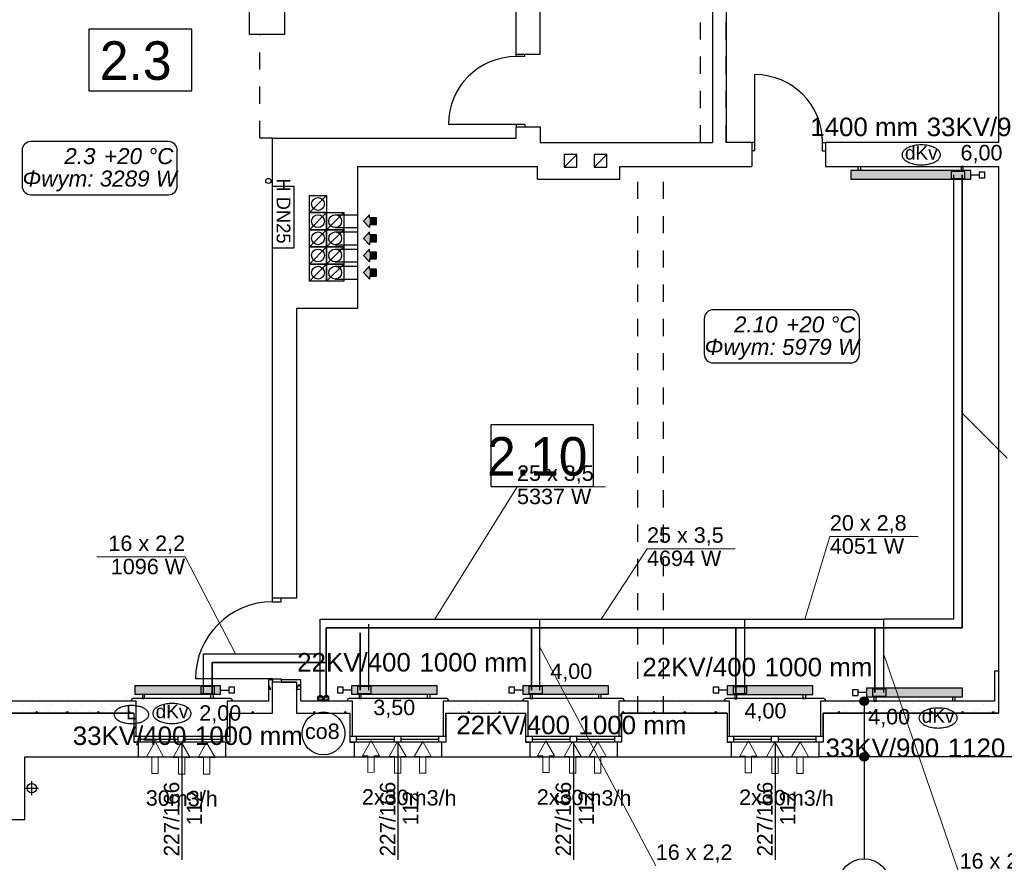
# Model space of a CAD drawing. Header units: millimetres. Extents: x 45180 to 119519, y 31297 to 302414.
# Tile 52 of 97: x 86830 to 98314, y 189990 to 199821. Entities that reach past the tile are written whole.
import ezdxf
from ezdxf.lldxf.tags import DXFTag

# ---------------------------------------------------------------- set-up
doc = ezdxf.new("R2010")
doc.units = ezdxf.units.MM
doc.header["$MEASUREMENT"] = 0
doc.linetypes.add('PHANTOM', pattern=[2.5, 1.25, -0.25, 0.25, -0.25, 0.25, -0.25])
doc.linetypes.add('Przerywana', pattern=[400, 200, -200])
doc.layers.get('0').update_dxf_attribs({"color": 252})
for name, color, linetype in [('#opisy', 7, 'Continuous'), ('#podkład', 252, 'Continuous'), ('IS_Armatura_podłączeniowa_grz._dolnozas.', 7, 'SOLID'), ('IS_Armatura_Therm', 7, 'SOLID'), ('IS_Grafika', 7, 'SOLID'), ('IS_Grzejniki_Plan_rzut', 7, 'SOLID'), ('IS_Opisy_działek_Therm', 7, 'SOLID'), ('IS_Text_Armatury_Therm', 7, 'Continuous'), ('IS_Text_Konstrukcji', 7, 'Continuous'), ('IS_Text_Odbiornikow_Therm', 7, 'Continuous')]:
    doc.layers.add(name, color=color, linetype=linetype)
doc.layers.add('IS_Powrót', color=5, linetype='DASHDOT', lineweight=35)
doc.layers.add('IS_Zasilanie', color=1, linetype='SOLID', lineweight=30)
doc.styles.add('ARIAL', font='arial.ttf', dxfattribs={"width": 0.75})
doc.styles.add('GENERATED_STYLE_4', font='txt')
doc.styles.add('GENERATED_STYLE_5', font='txt')
doc.styles.get("Standard").update_dxf_attribs({"font": 'arial.ttf', "bigfont": 'BIGFONT.SHX'})
tags = doc.linetypes.add('DASHDOT', pattern=[20, 10, -5, 0, -5]).pattern_tags.tags
tags[10:11] = [DXFTag(74, 4), DXFTag(75, 0), DXFTag(340, '0'), DXFTag(46, 0.0), DXFTag(50, 0.0), DXFTag(44, 0.0), DXFTag(45, 0.0)]
tags[8:9] = [DXFTag(74, 4), DXFTag(75, 0), DXFTag(340, '0'), DXFTag(46, 0.0), DXFTag(50, 0.0), DXFTag(44, 0.0), DXFTag(45, 0.0)]
tags[6:7] = [DXFTag(74, 4), DXFTag(75, 0), DXFTag(340, '0'), DXFTag(46, 0.0), DXFTag(50, 0.0), DXFTag(44, 0.0), DXFTag(45, 0.0)]
tags[4:5] = [DXFTag(74, 4), DXFTag(75, 0), DXFTag(340, '0'), DXFTag(46, 0.0), DXFTag(50, 0.0), DXFTag(44, 0.0), DXFTag(45, 0.0)]
tags = doc.linetypes.add('SOLID', pattern=[10, 10, 0]).pattern_tags.tags
tags[6:7] = [DXFTag(74, 4), DXFTag(75, 0), DXFTag(340, '0'), DXFTag(46, 0.0), DXFTag(50, 0.0), DXFTag(44, 0.0), DXFTag(45, 0.0)]
tags[4:5] = [DXFTag(74, 4), DXFTag(75, 0), DXFTag(340, '0'), DXFTag(46, 0.0), DXFTag(50, 0.0), DXFTag(44, 0.0), DXFTag(45, 0.0)]

# ---------------------------------------------------------------- blocks, each defined once
blk = doc.blocks.new('E210168')
at = {"color": 7, "lineweight": 13}
for p, q in [((19.4, 19.8), (19.4, 13.6)), ((19.4, 19.8), (37, 9.9)), ((19.4, 0), (37, 9.9)), ((19.4, 6.2), (19.4, 0))]:
    blk.add_line(p, q, dxfattribs=at)
blk.add_lwpolyline([(19.4, 13.6), (0, 13.6), (0, 6.2), (19.4, 6.2)], dxfattribs=at)

msp = doc.modelspace()

# ---------------------------------------------------------------- hatches: boundary and pattern name
at = {"layer": 'IS_Grzejniki_Plan_rzut', "ltscale": 10}
for points in [[(97923, 198060), (96523, 198060), (96523, 197960), (97923, 197960)], [(88173, 191950), (89173, 191950), (89173, 192050), (88173, 192050)], [(90701, 191950), (91701, 191950), (91701, 192050), (90701, 192050)], [(92698, 191950), (93698, 191950), (93698, 192050), (92698, 192050)], [(95083, 191949), (96083, 191949), (96083, 192049), (95083, 192049)], [(96706, 191920), (97826, 191920), (97826, 192020), (96706, 192020)]]:
    msp.add_hatch(color=251, dxfattribs=at).paths.add_polyline_path(points)

# ---------------------------------------------------------------- linework, layer by layer
at = {"layer": '#podkład', "linetype": 'Continuous'}
for p, q in [((92620, 199420), (92620, 204660)), ((94910, 204660), (94910, 198390)), ((95070, 204660), (95070, 198390)), ((92900, 199420), (92900, 201080)), ((98250, 198390), (98250, 200340)), ((89510, 199650), (89510, 200040)), ((89920, 200040), (89920, 199650)), ((88836, 199712), (87636, 199712)), ((87636, 199712), (87636, 198992)), ((88836, 198992), (88836, 199712)), ((89920, 199650), (89510, 199650)), ((92620, 199420), (92900, 199420)), ((92620, 199390), (92620, 199420)), ((92720, 199390), (92620, 199390)), ((92720, 199390), (92720, 199420)), ((95405, 198390), (95405, 199180)), ((87636, 198992), (88836, 198992)), ((92620, 198600), (91830, 198600)), ((92720, 198600), (92620, 198600)), ((92620, 198600), (92620, 198570)), ((92720, 198600), (92720, 198570)), ((92620, 198440), (92620, 198570)), ((92620, 198570), (92900, 198570)), ((92900, 198570), (92900, 198390)), ((89780, 193070), (89780, 198440)), ((89780, 198440), (92620, 198440)), ((92900, 198390), (94910, 198390)), ((95370, 198390), (95070, 198390)), ((95370, 198390), (95370, 198110)), ((95405, 198390), (95370, 198390)), ((95405, 198290), (95405, 198390)), ((96195, 198290), (96195, 198390)), ((96195, 198390), (96230, 198390)), ((98250, 198390), (96230, 198390)), ((96230, 198390), (96230, 198110)), ((93330, 198250), (93180, 198250)), ((93180, 198250), (93180, 198100)), ((93180, 198100), (93330, 198250)), ((93330, 198100), (93330, 198250)), ((93680, 198250), (93530, 198250)), ((93530, 198250), (93530, 198100)), ((93530, 198100), (93680, 198250)), ((93680, 198100), (93680, 198250)), ((95405, 198290), (95370, 198290)), ((96195, 198290), (96230, 198290)), ((90770, 198110), (90770, 196450)), ((90770, 198110), (92870, 198110)), ((92870, 197960), (92870, 198110)), ((93180, 198100), (93330, 198100)), ((93530, 198100), (93680, 198100)), ((93830, 197960), (93830, 198110)), ((93830, 198110), (95370, 198110)), ((96230, 198110), (98250, 198110)), ((98250, 191730), (98250, 198110)), ((92870, 197960), (93830, 197960)), ((89780, 197880), (90030, 197880)), ((89780, 197160), (89780, 197880)), ((90030, 197160), (90030, 197880)), ((90210, 197570), (90210, 197770)), ((90210, 197770), (90410, 197770)), ((90210, 197570), (90410, 197770)), ((90410, 197770), (90410, 197570)), ((90210, 197370), (90210, 197570)), ((90210, 197570), (90410, 197570)), ((90210, 197370), (90410, 197570)), ((90410, 197570), (90210, 197570)), ((90410, 197570), (90410, 197370)), ((90410, 197370), (90410, 197570)), ((90410, 197570), (90610, 197570)), ((90410, 197370), (90610, 197570)), ((90510, 197545), (90770, 197545)), ((90610, 197570), (90610, 197370)), ((90840, 197470), (90910, 197545)), ((90910, 197510), (90910, 197545)), ((90840, 197470), (90910, 197395)), ((90990, 197510), (90910, 197510)), ((90910, 197430), (90990, 197430)), ((90910, 197430), (90910, 197395)), ((90990, 197430), (90990, 197510)), ((90410, 197370), (90210, 197370)), ((90210, 197170), (90210, 197370)), ((90210, 197370), (90410, 197370)), ((90210, 197170), (90410, 197370)), ((90410, 197370), (90410, 197170)), ((90610, 197370), (90410, 197370)), ((90410, 197170), (90410, 197370)), ((90410, 197370), (90610, 197370)), ((90410, 197170), (90610, 197370)), ((90510, 197395), (90770, 197395)), ((90510, 197345), (90770, 197345)), ((90610, 197370), (90610, 197170)), ((90840, 197270), (90910, 197345)), ((90910, 197310), (90910, 197345)), ((90840, 197270), (90910, 197195)), ((90990, 197310), (90910, 197310)), ((90910, 197230), (90990, 197230)), ((90910, 197230), (90910, 197195)), ((90990, 197230), (90990, 197310)), ((89780, 197160), (90030, 197160)), ((90410, 197170), (90210, 197170)), ((90210, 196970), (90210, 197170)), ((90210, 197170), (90410, 197170)), ((90210, 196970), (90410, 197170)), ((90410, 197170), (90410, 196970)), ((90610, 197170), (90410, 197170)), ((90410, 196970), (90410, 197170)), ((90410, 197170), (90610, 197170)), ((90410, 196970), (90610, 197170)), ((90510, 197195), (90770, 197195)), ((90510, 197145), (90770, 197145)), ((90610, 197170), (90610, 196970)), ((90840, 197070), (90910, 197145)), ((90910, 197110), (90910, 197145)), ((90990, 197110), (90910, 197110)), ((90990, 197030), (90990, 197110)), ((90410, 196970), (90210, 196970)), ((90210, 196770), (90210, 196970)), ((90210, 196970), (90410, 196970)), ((90210, 196770), (90410, 196970)), ((90410, 196970), (90410, 196770)), ((90610, 196970), (90410, 196970)), ((90410, 196770), (90410, 196970)), ((90410, 196970), (90610, 196970)), ((90410, 196770), (90610, 196970)), ((90510, 196995), (90770, 196995)), ((90610, 196970), (90610, 196770)), ((90840, 197070), (90910, 196995)), ((90910, 197030), (90990, 197030)), ((90910, 197030), (90910, 196995)), ((90510, 196945), (90770, 196945)), ((90840, 196870), (90910, 196945)), ((90840, 196870), (90910, 196795)), ((90910, 196910), (90910, 196945)), ((90990, 196910), (90910, 196910)), ((90990, 196830), (90990, 196910)), ((90410, 196770), (90210, 196770)), ((90610, 196770), (90410, 196770)), ((90510, 196795), (90770, 196795)), ((90910, 196830), (90990, 196830)), ((90910, 196830), (90910, 196795)), ((90060, 196450), (90060, 193070)), ((90770, 196450), (90060, 196450)), ((93524, 195094), (92324, 195094)), ((92324, 195094), (92324, 194374)), ((93524, 194374), (93524, 195094)), ((92324, 194374), (93524, 194374)), ((90060, 193070), (89780, 193070)), ((89780, 193030), (89780, 193070)), ((89880, 193030), (89880, 193070)), ((89780, 193030), (89880, 193030)), ((98250, 192220), (98200, 192220)), ((98200, 192220), (98200, 191870)), ((98250, 191730), (98250, 192220)), ((89780, 192130), (88880, 192130)), ((89780, 192120), (89730, 192120)), ((89730, 192120), (89730, 191870)), ((89759, 192011), (89730, 192060)), ((89759, 192106), (89759, 192106)), ((89780, 192130), (89880, 192130)), ((89780, 192130), (89780, 192090)), ((89780, 191730), (89780, 192120)), ((90060, 192090), (89780, 192090)), ((89780, 191730), (89780, 192090)), ((89880, 192130), (89880, 192090)), ((90110, 192120), (89880, 192120)), ((89880, 192120), (89880, 192090)), ((89880, 192090), (90060, 192090)), ((90005, 192091), (90005, 192091)), ((90059, 192106), (90059, 192106)), ((90060, 192090), (90060, 191730)), ((90060, 192090), (90060, 191730)), ((90060, 192013), (90089, 192063)), ((90110, 192026), (90089, 192063)), ((90110, 191870), (90110, 192120)), ((89730, 192011), (89759, 192011)), ((89750, 192006), (89750, 192006)), ((89759, 191986), (89759, 191986)), ((90060, 192011), (90110, 192011)), ((90090, 192006), (90090, 192006)), ((98235, 192006), (98235, 192006)), ((88190, 191870), (86670, 191870)), ((86865, 191837), (86865, 191837)), ((86879, 191866), (86879, 191866)), ((87056, 191858), (87056, 191858)), ((87059, 191866), (87059, 191866)), ((87179, 191866), (87179, 191866)), ((87205, 191837), (87205, 191837)), ((87359, 191866), (87359, 191866)), ((87395, 191858), (87395, 191858)), ((87479, 191866), (87479, 191866)), ((87544, 191837), (87544, 191837)), ((87659, 191866), (87659, 191866)), ((87735, 191858), (87735, 191858)), ((87779, 191866), (87779, 191866)), ((87883, 191837), (87883, 191837)), ((87959, 191866), (87959, 191866)), ((88074, 191903), (88074, 191903)), ((88079, 191911), (88079, 191911)), ((88130, 191880), (88130, 191870)), ((89290, 191900), (88150, 191900)), ((88190, 191460), (88190, 191870)), ((89730, 191870), (89250, 191870)), ((89250, 191870), (89250, 191460)), ((89279, 191866), (89279, 191866)), ((89310, 191880), (89310, 191870)), ((89432, 191858), (89432, 191858)), ((89459, 191866), (89459, 191866)), ((89579, 191866), (89579, 191866)), ((89580, 191837), (89580, 191837)), ((89759, 191866), (89759, 191866)), ((89771, 191858), (89771, 191858)), ((90710, 191870), (90110, 191870)), ((90111, 191858), (90111, 191858)), ((90179, 191866), (90179, 191866)), ((90259, 191837), (90259, 191837)), ((90359, 191866), (90359, 191866)), ((90450, 191858), (90450, 191858)), ((90479, 191866), (90479, 191866)), ((90599, 191837), (90599, 191837)), ((90650, 191880), (90650, 191870)), ((90659, 191866), (90659, 191866)), ((91810, 191900), (90670, 191900)), ((90710, 191460), (90710, 191870)), ((92760, 191870), (91770, 191870)), ((91770, 191870), (91770, 191460)), ((91808, 191858), (91808, 191858)), ((91830, 191880), (91830, 191870)), ((91859, 191866), (91859, 191866)), ((91956, 191837), (91956, 191837)), ((91979, 191866), (91979, 191866)), ((92147, 191858), (92147, 191858)), ((92159, 191866), (92159, 191866)), ((92279, 191866), (92279, 191866)), ((92296, 191837), (92296, 191837)), ((92459, 191866), (92459, 191866)), ((92487, 191858), (92487, 191858)), ((92579, 191866), (92579, 191866)), ((92635, 191837), (92635, 191837)), ((92700, 191880), (92700, 191870)), ((93860, 191900), (92720, 191900)), ((92759, 191866), (92759, 191866)), ((92760, 191460), (92760, 191870)), ((95110, 191870), (93820, 191870)), ((93820, 191870), (93820, 191460)), ((93844, 191858), (93844, 191858)), ((93880, 191880), (93880, 191870)), ((93959, 191866), (93959, 191866)), ((93993, 191837), (93993, 191837)), ((94079, 191866), (94079, 191866)), ((94184, 191858), (94184, 191858)), ((94259, 191866), (94259, 191866)), ((94332, 191837), (94332, 191837)), ((94379, 191866), (94379, 191866)), ((94523, 191858), (94523, 191858)), ((94559, 191866), (94559, 191866)), ((94672, 191837), (94672, 191837)), ((94679, 191866), (94679, 191866)), ((94859, 191866), (94859, 191866)), ((94863, 191858), (94863, 191858)), ((94979, 191866), (94979, 191866)), ((95011, 191837), (95011, 191837)), ((95050, 191880), (95050, 191870)), ((96210, 191900), (95070, 191900)), ((95110, 191460), (95110, 191870)), ((98200, 191870), (96170, 191870)), ((96170, 191870), (96170, 191460)), ((96179, 191866), (96179, 191866)), ((96220, 191858), (96220, 191858)), ((96230, 191880), (96230, 191870)), ((96359, 191866), (96359, 191866)), ((96369, 191837), (96369, 191837)), ((96479, 191866), (96479, 191866)), ((96560, 191858), (96560, 191858)), ((96659, 191866), (96659, 191866)), ((96679, 191820), (96679, 191270)), ((96708, 191837), (96708, 191837)), ((96779, 191866), (96779, 191866)), ((96899, 191858), (96899, 191858)), ((96959, 191866), (96959, 191866)), ((97048, 191837), (97048, 191837)), ((97079, 191866), (97079, 191866)), ((97238, 191858), (97238, 191858)), ((97259, 191866), (97259, 191866)), ((97379, 191866), (97379, 191866)), ((97387, 191837), (97387, 191837)), ((97559, 191866), (97559, 191866)), ((97578, 191858), (97578, 191858)), ((97679, 191866), (97679, 191866)), ((97726, 191837), (97726, 191837)), ((97859, 191866), (97859, 191866)), ((97917, 191858), (97917, 191858)), ((97979, 191866), (97979, 191866)), ((98066, 191837), (98066, 191837)), ((98159, 191866), (98159, 191866)), ((88160, 191730), (86620, 191730)), ((86620, 191730), (88160, 191730)), ((86879, 191746), (86879, 191746)), ((86950, 191752), (86950, 191752)), ((87017, 191730), (87029, 191751)), ((87041, 191730), (87029, 191751)), ((87059, 191746), (87059, 191746)), ((87141, 191773), (87141, 191773)), ((87179, 191746), (87179, 191746)), ((87289, 191752), (87289, 191752)), ((87359, 191746), (87359, 191746)), ((87377, 191730), (87389, 191751)), ((87401, 191730), (87389, 191751)), ((87479, 191746), (87479, 191746)), ((87480, 191773), (87480, 191773)), ((87629, 191752), (87629, 191752)), ((87659, 191746), (87659, 191746)), ((87737, 191730), (87749, 191751)), ((87761, 191730), (87749, 191751)), ((87779, 191746), (87779, 191746)), ((87820, 191773), (87820, 191773)), ((87959, 191746), (87959, 191746)), ((87968, 191752), (87968, 191752)), ((88079, 191746), (88079, 191746)), ((88097, 191730), (88109, 191751)), ((88121, 191730), (88109, 191751)), ((88159, 191773), (88159, 191773)), ((88160, 191730), (88160, 191390)), ((88160, 191730), (88160, 191460)), ((89262, 191688), (89262, 191688)), ((89279, 191746), (89279, 191746)), ((89280, 191730), (89280, 191390)), ((89280, 191730), (89780, 191730)), ((89280, 191730), (89780, 191730)), ((89280, 191460), (89280, 191730)), ((89326, 191752), (89326, 191752)), ((89459, 191746), (89459, 191746)), ((89517, 191773), (89517, 191773)), ((89537, 191730), (89549, 191751)), ((89561, 191730), (89549, 191751)), ((89579, 191746), (89579, 191746)), ((89665, 191752), (89665, 191752)), ((89759, 191746), (89759, 191746)), ((90060, 191730), (90680, 191730)), ((90060, 191730), (90680, 191730)), ((90179, 191746), (90179, 191746)), ((90196, 191773), (90196, 191773)), ((90257, 191730), (90269, 191751)), ((90281, 191730), (90269, 191751)), ((90344, 191752), (90344, 191752)), ((90359, 191746), (90359, 191746)), ((90479, 191746), (90479, 191746)), ((90535, 191773), (90535, 191773)), ((90617, 191730), (90629, 191751)), ((90641, 191730), (90629, 191751)), ((90659, 191746), (90659, 191746)), ((90680, 191730), (90680, 191390)), ((90680, 191730), (90680, 191460)), ((90684, 191752), (90684, 191752)), ((91800, 191730), (91800, 191390)), ((91800, 191730), (92730, 191730)), ((91800, 191730), (92730, 191730)), ((91800, 191460), (91800, 191730)), ((91859, 191746), (91859, 191746)), ((91893, 191773), (91893, 191773)), ((91979, 191746), (91979, 191746)), ((92041, 191752), (92041, 191752)), ((92057, 191730), (92069, 191751)), ((92081, 191730), (92069, 191751)), ((92159, 191746), (92159, 191746)), ((92232, 191773), (92232, 191773)), ((92279, 191746), (92279, 191746)), ((92381, 191752), (92381, 191752)), ((92417, 191730), (92429, 191751)), ((92441, 191730), (92429, 191751)), ((92459, 191746), (92459, 191746)), ((92572, 191773), (92572, 191773)), ((92579, 191746), (92579, 191746)), ((92720, 191752), (92720, 191752)), ((92730, 191730), (92730, 191390)), ((92730, 191730), (92730, 191460)), ((92759, 191746), (92759, 191746)), ((92759, 191699), (92760, 191701)), ((92759, 191699), (92760, 191699)), ((93839, 191699), (93850, 191718)), ((93839, 191699), (93850, 191699)), ((95080, 191730), (93850, 191730)), ((93850, 191730), (93850, 191390)), ((93850, 191730), (95080, 191730)), ((93850, 191460), (93850, 191730)), ((93857, 191730), (93869, 191751)), ((93881, 191730), (93869, 191751)), ((93929, 191773), (93929, 191773)), ((93959, 191746), (93959, 191746)), ((94078, 191752), (94078, 191752)), ((94079, 191746), (94079, 191746)), ((94217, 191730), (94229, 191751)), ((94241, 191730), (94229, 191751)), ((94259, 191746), (94259, 191746)), ((94269, 191773), (94269, 191773)), ((94379, 191746), (94379, 191746)), ((94417, 191752), (94417, 191752)), ((94559, 191746), (94559, 191746)), ((94577, 191730), (94589, 191751)), ((94601, 191730), (94589, 191751)), ((94608, 191773), (94608, 191773)), ((94679, 191746), (94679, 191746)), ((94756, 191752), (94756, 191752)), ((94859, 191746), (94859, 191746)), ((94937, 191730), (94949, 191751)), ((94947, 191773), (94947, 191773)), ((94961, 191730), (94949, 191751)), ((94979, 191746), (94979, 191746)), ((95080, 191730), (95080, 191390)), ((95080, 191730), (95080, 191460)), ((95096, 191752), (95096, 191752)), ((96179, 191746), (96179, 191746)), ((98250, 191730), (96200, 191730)), ((96200, 191730), (96200, 191390)), ((96200, 191730), (98250, 191730)), ((96200, 191460), (96200, 191730)), ((96305, 191773), (96305, 191773)), ((96359, 191746), (96359, 191746)), ((96377, 191730), (96389, 191751)), ((96401, 191730), (96389, 191751)), ((96454, 191752), (96454, 191752)), ((96479, 191746), (96479, 191746)), ((96644, 191773), (96644, 191773)), ((96659, 191746), (96659, 191746)), ((96737, 191730), (96749, 191751)), ((96761, 191730), (96749, 191751)), ((96779, 191746), (96779, 191746)), ((96793, 191752), (96793, 191752)), ((96959, 191746), (96959, 191746)), ((96984, 191773), (96984, 191773)), ((97079, 191746), (97079, 191746)), ((97097, 191730), (97109, 191751)), ((97121, 191730), (97109, 191751)), ((97132, 191752), (97132, 191752)), ((97259, 191746), (97259, 191746)), ((97323, 191773), (97323, 191773)), ((97379, 191746), (97379, 191746)), ((97457, 191730), (97469, 191751)), ((97481, 191730), (97469, 191751)), ((97472, 191752), (97472, 191752)), ((97559, 191746), (97559, 191746)), ((97663, 191773), (97663, 191773)), ((97679, 191746), (97679, 191746)), ((97811, 191752), (97811, 191752)), ((97817, 191730), (97829, 191751)), ((97841, 191730), (97829, 191751)), ((97859, 191746), (97859, 191746)), ((97979, 191746), (97979, 191746)), ((98002, 191773), (98002, 191773)), ((98151, 191752), (98151, 191752)), ((98159, 191746), (98159, 191746)), ((98177, 191730), (98189, 191751)), ((98201, 191730), (98189, 191751)), ((89279, 191626), (89279, 191626)), ((90705, 191603), (90705, 191603)), ((91787, 191667), (91787, 191667)), ((92741, 191603), (92741, 191603)), ((92759, 191626), (92759, 191626)), ((93823, 191667), (93823, 191667)), ((96179, 191626), (96179, 191626)), ((96199, 191667), (96199, 191667)), ((88160, 191460), (89280, 191460)), ((88160, 191460), (88190, 191460)), ((88240, 191390), (88240, 191460)), ((88680, 191390), (88680, 191460)), ((88760, 191390), (88760, 191460)), ((89200, 191390), (89200, 191460)), ((89250, 191460), (89280, 191460)), ((89279, 191506), (89279, 191506)), ((90680, 191460), (91800, 191460)), ((90680, 191460), (90710, 191460)), ((90760, 191390), (90760, 191460)), ((91200, 191390), (91200, 191460)), ((91280, 191390), (91280, 191460)), ((91720, 191390), (91720, 191460)), ((91770, 191460), (91800, 191460)), ((92730, 191460), (93850, 191460)), ((92730, 191460), (92760, 191460)), ((92759, 191506), (92759, 191506)), ((92810, 191390), (92810, 191460)), ((93250, 191390), (93250, 191460)), ((93330, 191390), (93330, 191460)), ((93770, 191390), (93770, 191460)), ((93820, 191460), (93850, 191460)), ((93844, 191519), (93844, 191519)), ((95080, 191460), (96200, 191460)), ((95080, 191460), (95110, 191460)), ((95160, 191390), (95160, 191460)), ((95600, 191390), (95600, 191460)), ((95680, 191390), (95680, 191460)), ((96120, 191390), (96120, 191460)), ((96170, 191460), (96200, 191460)), ((96179, 191506), (96179, 191506)), ((88160, 191390), (88210, 191390)), ((89280, 191390), (88160, 191390)), ((88210, 191390), (88210, 191220)), ((88240, 191425), (88680, 191425)), ((88720, 191390), (88720, 190020)), ((88760, 191425), (89200, 191425)), ((89280, 191390), (89230, 191390)), ((89230, 191390), (89230, 191220)), ((90680, 191390), (90730, 191390)), ((91800, 191390), (90680, 191390)), ((90730, 191390), (90730, 191220)), ((90760, 191425), (91200, 191425)), ((91240, 191390), (91240, 190020)), ((91280, 191425), (91720, 191425)), ((91800, 191390), (91750, 191390)), ((91750, 191390), (91750, 191220)), ((92730, 191390), (92780, 191390)), ((93850, 191390), (92730, 191390)), ((92780, 191390), (92780, 191220)), ((92810, 191425), (93250, 191425)), ((93290, 191390), (93290, 190020)), ((93330, 191425), (93770, 191425)), ((93850, 191390), (93800, 191390)), ((93800, 191390), (93800, 191220)), ((95080, 191390), (95130, 191390)), ((96200, 191390), (95080, 191390)), ((95130, 191390), (95130, 191220)), ((95160, 191425), (95600, 191425)), ((95640, 191390), (95640, 190020)), ((95680, 191425), (96120, 191425)), ((96200, 191390), (96150, 191390)), ((96150, 191390), (96150, 191220)), ((86890, 190490), (86890, 191220)), ((86890, 191220), (88210, 191220)), ((88210, 191220), (89230, 191220)), ((89230, 191220), (90730, 191220)), ((90730, 191220), (91750, 191220)), ((91750, 191220), (92780, 191220)), ((92780, 191220), (93800, 191220)), ((93800, 191220), (95130, 191220)), ((95130, 191220), (96150, 191220)), ((98490, 191220), (96150, 191220)), ((96679, 191220), (96679, 190031)), ((86970, 190775), (86970, 190935)), ((86890, 190855), (87050, 190855)), ((86290, 190490), (86890, 190490))]:
    msp.add_line(p, q, dxfattribs=at)
at = {"layer": '#podkład', "linetype": 'Przerywana'}
for p, q in [((94770, 198390), (94770, 204660)), ((95070, 198390), (95070, 204660)), ((89630, 198440), (89630, 199650)), ((89780, 198440), (89630, 198440)), ((94040, 191730), (94040, 198110)), ((94340, 191730), (94340, 198110))]:
    msp.add_line(p, q, dxfattribs=at)
at = {"layer": '#podkład', "linetype": 'Continuous'}
for centre, radius in [((89730, 197940), 30), ((90310, 197670), 75), ((90310, 197470), 75), ((90510, 197470), 75), ((90310, 197270), 75), ((90510, 197270), 75), ((90310, 197070), 75), ((90510, 197070), 75), ((90310, 196870), 75), ((90510, 196870), 75), ((96679, 191870), 50), ((96679, 191220), 50), ((86970, 190855), 55), ((96679, 189731), 300)]:
    msp.add_circle(centre, radius, dxfattribs=at)
for centre, radius, start, end in [((92620, 198600), 790, 90, 180), ((95405, 198390), 790, 0, 90), ((89780, 192130), 900, 90, 180), ((88150, 191880), 20, 90, 180), ((89290, 191880), 20, 0, 90), ((90670, 191880), 20, 90, 180), ((91810, 191880), 20, 0, 90), ((92720, 191880), 20, 90, 180), ((93860, 191880), 20, 0, 90), ((95070, 191880), 20, 90, 180), ((96210, 191880), 20, 0, 90)]:
    msp.add_arc(centre, radius, start, end, dxfattribs=at)
at = {"layer": '#podkład', "linetype": 'Continuous', "extrusion": (0, 0, -1)}
for points in [[(-90910, 197395), (-90910, 197545), (-90840, 197470)], [(-90990, 197430), (-90910, 197510), (-90910, 197430)], [(-90910, 197510), (-90990, 197430), (-90990, 197510)], [(-90910, 197195), (-90910, 197345), (-90840, 197270)], [(-90990, 197230), (-90910, 197310), (-90910, 197230)], [(-90910, 197310), (-90990, 197230), (-90990, 197310)], [(-90910, 196995), (-90910, 197145), (-90840, 197070)], [(-90990, 197030), (-90910, 197110), (-90910, 197030)], [(-90910, 197110), (-90990, 197030), (-90990, 197110)], [(-90910, 196795), (-90910, 196945), (-90840, 196870)], [(-90990, 196830), (-90910, 196910), (-90910, 196830)], [(-90910, 196910), (-90990, 196830), (-90990, 196910)], [(-96643, 191905), (-96659, 191824), (-96659, 191916)], [(-96659, 191916), (-96679, 191820), (-96679, 191920)], [(-96659, 191916), (-96659, 191824), (-96679, 191820)], [(-96679, 191920), (-96679, 191820), (-96698, 191824)], [(-96679, 191920), (-96698, 191824), (-96698, 191916)], [(-96698, 191916), (-96698, 191824), (-96714, 191835)], [(-96698, 191916), (-96714, 191835), (-96714, 191905)], [(-96632, 191851), (-96632, 191889), (-96629, 191870)], [(-96632, 191889), (-96643, 191835), (-96643, 191905)], [(-96632, 191889), (-96632, 191851), (-96643, 191835)], [(-96643, 191905), (-96643, 191835), (-96659, 191824)], [(-96714, 191905), (-96714, 191835), (-96725, 191851)], [(-96714, 191905), (-96725, 191851), (-96725, 191889)], [(-96725, 191889), (-96725, 191851), (-96729, 191870)], [(-96632, 191201), (-96632, 191239), (-96629, 191220)], [(-96632, 191239), (-96643, 191185), (-96643, 191255)], [(-96632, 191239), (-96632, 191201), (-96643, 191185)], [(-96643, 191255), (-96659, 191174), (-96659, 191266)], [(-96643, 191255), (-96643, 191185), (-96659, 191174)], [(-96659, 191266), (-96679, 191170), (-96679, 191270)], [(-96659, 191266), (-96659, 191174), (-96679, 191170)], [(-96679, 191270), (-96679, 191170), (-96698, 191174)], [(-96679, 191270), (-96698, 191174), (-96698, 191266)], [(-96698, 191266), (-96698, 191174), (-96714, 191185)], [(-96698, 191266), (-96714, 191185), (-96714, 191255)], [(-96714, 191255), (-96714, 191185), (-96725, 191201)], [(-96714, 191255), (-96725, 191201), (-96725, 191239)], [(-96725, 191239), (-96725, 191201), (-96729, 191220)]]:
    msp.add_solid(points, dxfattribs=at)
at = {"layer": '#podkład', "linetype": 'Continuous'}
for points in [[(90910, 197545), (90910, 197395), (90910, 197430)], [(90910, 197545), (90910, 197430), (90910, 197510)], [(90910, 197345), (90910, 197195), (90910, 197230)], [(90910, 197345), (90910, 197230), (90910, 197310)], [(90910, 197145), (90910, 196995), (90910, 197030)], [(90910, 197145), (90910, 197030), (90910, 197110)], [(90910, 196945), (90910, 196795), (90910, 196830)], [(90910, 196945), (90910, 196830), (90910, 196910)]]:
    msp.add_solid(points, dxfattribs=at)
at = {"layer": 'IS_Armatura_podłączeniowa_grz._dolnozas.', "ltscale": 10}
for p, q in [((97853, 198050), (97693, 198050)), ((97693, 198050), (97693, 197970)), ((97853, 197970), (97853, 198050)), ((97853, 198050), (97853, 198050)), ((97693, 197970), (97853, 197970)), ((89103, 192040), (88943, 192040)), ((88943, 192040), (88943, 191960)), ((89103, 191960), (89103, 192040)), ((90931, 192040), (90771, 192040)), ((90771, 192040), (90771, 191960)), ((90931, 191960), (90931, 192040)), ((92928, 192040), (92768, 192040)), ((92768, 192040), (92768, 191960)), ((92928, 191960), (92928, 192040)), ((95313, 192039), (95153, 192039)), ((95153, 192039), (95153, 191959)), ((95313, 191959), (95313, 192039)), ((88943, 191960), (89103, 191960)), ((88943, 191960), (88943, 191960)), ((90771, 191960), (90931, 191960)), ((90771, 191960), (90771, 191960)), ((92768, 191960), (92928, 191960)), ((92768, 191960), (92768, 191960)), ((95153, 191959), (95313, 191959)), ((95153, 191959), (95153, 191959)), ((96936, 192010), (96776, 192010)), ((96776, 192010), (96776, 191930)), ((96776, 191930), (96936, 191930)), ((96776, 191930), (96776, 191930)), ((96936, 191930), (96936, 192010))]:
    msp.add_line(p, q, dxfattribs=at)
at = {"layer": 'IS_Armatura_Therm', "ltscale": 10}
for p, q in [((97923, 198010), (98021, 198010)), ((98086, 198042), (98021, 198042)), ((98021, 198042), (98021, 197977)), ((98086, 197977), (98086, 198042)), ((98021, 197977), (98086, 197977)), ((89336, 192032), (89271, 192032)), ((89271, 192032), (89271, 191967)), ((89336, 191967), (89336, 192032)), ((90603, 192032), (90538, 192032)), ((90538, 192032), (90538, 191967)), ((90603, 191967), (90603, 192032)), ((92600, 192032), (92535, 192032)), ((92535, 192032), (92535, 191967)), ((92600, 191967), (92600, 192032)), ((94986, 192032), (94920, 192032)), ((94920, 192032), (94920, 191967)), ((94986, 191967), (94986, 192032)), ((89173, 192000), (89271, 192000)), ((89271, 191967), (89336, 191967)), ((90538, 191967), (90603, 191967)), ((90701, 192000), (90603, 192000)), ((92535, 191967), (92600, 191967)), ((92698, 192000), (92600, 192000)), ((94920, 191967), (94986, 191967)), ((95083, 191999), (94986, 191999)), ((96608, 192003), (96544, 192003)), ((96544, 192003), (96544, 191938)), ((96544, 191938), (96608, 191938)), ((96608, 191938), (96608, 192003)), ((96706, 191970), (96608, 191970))]:
    msp.add_line(p, q, dxfattribs=at)
at = {"layer": 'IS_Grafika', "ltscale": 10}
msp.add_circle((90373, 191494), 250, dxfattribs=at)
for points, knots in [([(97346, 198360), (97335, 198360), (97313, 198359), (97282, 198356), (97252, 198350), (97225, 198342), (97200, 198332), (97178, 198321), (97159, 198308), (97143, 198294), (97132, 198278), (97124, 198261), (97123, 198249), (97123, 198244)], [0, 0, 0, 0, 33.024043, 64.733497, 94.961552, 123.540383, 150.314771, 175.16102, 198.015155, 218.916387, 238.072713, 255.947572, 273.334314, 273.334314, 273.334314, 273.334314]), ([(97569, 198244), (97569, 198249), (97568, 198261), (97560, 198278), (97549, 198294), (97533, 198308), (97514, 198321), (97492, 198332), (97467, 198342), (97440, 198350), (97410, 198356), (97379, 198359), (97357, 198360), (97346, 198360)], [0, 0, 0, 0, 17.386742, 35.2616, 54.417927, 75.319159, 98.173293, 123.019543, 149.793931, 178.372762, 208.600817, 240.310271, 273.334314, 273.334314, 273.334314, 273.334314]), ([(97123, 198244), (97123, 198238), (97124, 198226), (97132, 198209), (97143, 198194), (97159, 198179), (97178, 198166), (97200, 198155), (97225, 198145), (97252, 198137), (97282, 198132), (97313, 198128), (97335, 198127), (97346, 198127)], [0, 0, 0, 0, 17.386742, 35.2616, 54.417927, 75.319159, 98.173293, 123.019543, 149.793931, 178.372762, 208.600817, 240.310271, 273.334314, 273.334314, 273.334314, 273.334314]), ([(97346, 198127), (97357, 198127), (97379, 198128), (97410, 198132), (97440, 198137), (97467, 198145), (97492, 198155), (97514, 198166), (97533, 198179), (97549, 198194), (97560, 198209), (97568, 198226), (97569, 198238), (97569, 198244)], [0, 0, 0, 0, 33.024043, 64.733497, 94.961552, 123.540383, 150.314771, 175.16102, 198.015155, 218.916387, 238.072713, 255.947572, 273.334314, 273.334314, 273.334314, 273.334314]), ([(88133, 191819), (88123, 191819), (88104, 191818), (88075, 191815), (88049, 191810), (88024, 191803), (88001, 191794), (87981, 191784), (87964, 191772), (87950, 191759), (87940, 191745), (87933, 191730), (87932, 191719), (87932, 191714)], [0, 0, 0, 0, 29.81303, 58.439291, 85.728194, 111.528232, 135.699277, 158.129661, 178.761629, 197.63058, 214.924287, 231.061128, 246.757311, 246.757311, 246.757311, 246.757311]), ([(88335, 191714), (88335, 191719), (88333, 191730), (88327, 191745), (88316, 191759), (88302, 191772), (88285, 191784), (88265, 191794), (88243, 191803), (88218, 191810), (88191, 191815), (88163, 191818), (88143, 191819), (88133, 191819)], [0, 0, 0, 0, 15.696184, 31.833024, 49.126731, 67.995682, 88.62765, 111.058035, 135.229079, 161.029117, 188.31802, 216.944282, 246.757311, 246.757311, 246.757311, 246.757311]), ([(88606, 191843), (88595, 191843), (88573, 191842), (88542, 191838), (88512, 191832), (88485, 191825), (88460, 191815), (88437, 191803), (88419, 191791), (88403, 191776), (88391, 191761), (88384, 191744), (88382, 191732), (88382, 191726)], [0, 0, 0, 0, 33.024043, 64.733497, 94.961552, 123.540383, 150.314771, 175.16102, 198.015155, 218.916387, 238.072713, 255.947572, 273.334314, 273.334314, 273.334314, 273.334314]), ([(88829, 191726), (88829, 191732), (88827, 191744), (88820, 191761), (88808, 191776), (88793, 191791), (88774, 191803), (88752, 191815), (88727, 191825), (88699, 191832), (88670, 191838), (88638, 191842), (88617, 191843), (88606, 191843)], [0, 0, 0, 0, 17.386742, 35.2616, 54.417927, 75.319159, 98.173293, 123.019543, 149.793931, 178.372762, 208.600817, 240.310271, 273.334314, 273.334314, 273.334314, 273.334314]), ([(87932, 191714), (87932, 191709), (87933, 191698), (87940, 191683), (87950, 191669), (87964, 191656), (87981, 191644), (88001, 191634), (88024, 191625), (88049, 191618), (88075, 191613), (88104, 191609), (88123, 191609), (88133, 191609)], [0, 0, 0, 0, 15.696184, 31.833024, 49.126731, 67.995682, 88.62765, 111.058035, 135.229079, 161.029117, 188.31802, 216.944282, 246.757311, 246.757311, 246.757311, 246.757311]), ([(88133, 191609), (88143, 191609), (88163, 191609), (88191, 191613), (88218, 191618), (88243, 191625), (88265, 191634), (88285, 191644), (88302, 191656), (88316, 191669), (88327, 191683), (88333, 191698), (88335, 191709), (88335, 191714)], [0, 0, 0, 0, 29.81303, 58.439291, 85.728194, 111.528232, 135.699277, 158.129661, 178.761629, 197.63058, 214.924287, 231.061128, 246.757311, 246.757311, 246.757311, 246.757311]), ([(88382, 191726), (88382, 191720), (88384, 191709), (88391, 191692), (88403, 191676), (88419, 191662), (88437, 191649), (88460, 191638), (88485, 191628), (88512, 191620), (88542, 191614), (88573, 191611), (88595, 191610), (88606, 191610)], [0, 0, 0, 0, 17.386742, 35.2616, 54.417927, 75.319159, 98.173293, 123.019543, 149.793931, 178.372762, 208.600817, 240.310271, 273.334314, 273.334314, 273.334314, 273.334314]), ([(88606, 191610), (88617, 191610), (88638, 191611), (88670, 191614), (88699, 191620), (88727, 191628), (88752, 191638), (88774, 191649), (88793, 191662), (88808, 191676), (88820, 191692), (88827, 191709), (88829, 191720), (88829, 191726)], [0, 0, 0, 0, 33.024043, 64.733497, 94.961552, 123.540383, 150.314771, 175.16102, 198.015155, 218.916387, 238.072713, 255.947572, 273.334314, 273.334314, 273.334314, 273.334314]), ([(97542, 191790), (97531, 191790), (97510, 191789), (97478, 191786), (97449, 191780), (97421, 191772), (97396, 191762), (97374, 191751), (97355, 191738), (97340, 191724), (97328, 191708), (97321, 191691), (97319, 191680), (97319, 191674)], [0, 0, 0, 0, 33.024043, 64.733497, 94.961552, 123.540383, 150.314771, 175.16102, 198.015155, 218.916387, 238.072713, 255.947572, 273.334314, 273.334314, 273.334314, 273.334314]), ([(97766, 191674), (97766, 191680), (97764, 191691), (97756, 191708), (97745, 191724), (97729, 191738), (97710, 191751), (97688, 191762), (97663, 191772), (97636, 191780), (97606, 191786), (97575, 191789), (97553, 191790), (97542, 191790)], [0, 0, 0, 0, 17.386742, 35.2616, 54.417927, 75.319159, 98.173293, 123.019543, 149.793931, 178.372762, 208.600817, 240.310271, 273.334314, 273.334314, 273.334314, 273.334314]), ([(97319, 191674), (97319, 191668), (97321, 191656), (97328, 191639), (97340, 191624), (97355, 191610), (97374, 191597), (97396, 191585), (97421, 191575), (97449, 191568), (97478, 191562), (97510, 191558), (97531, 191557), (97542, 191557)], [0, 0, 0, 0, 17.386742, 35.2616, 54.417927, 75.319159, 98.173293, 123.019543, 149.793931, 178.372762, 208.600817, 240.310271, 273.334314, 273.334314, 273.334314, 273.334314]), ([(97542, 191557), (97553, 191557), (97575, 191558), (97606, 191562), (97636, 191568), (97663, 191575), (97688, 191585), (97710, 191597), (97729, 191610), (97745, 191624), (97756, 191639), (97764, 191656), (97766, 191668), (97766, 191674)], [0, 0, 0, 0, 33.024043, 64.733497, 94.961552, 123.540383, 150.314771, 175.16102, 198.015155, 218.916387, 238.072713, 255.947572, 273.334314, 273.334314, 273.334314, 273.334314])]:
    msp.add_open_spline(points, degree=3, knots=knots, dxfattribs=at)
at = {"layer": 'IS_Grzejniki_Plan_rzut', "ltscale": 10}
for p, q in [((97923, 198060), (96523, 198060)), ((96523, 198060), (96523, 197960)), ((96611, 198060), (96611, 198110)), ((96611, 198110), (96636, 198110)), ((96636, 198110), (96636, 198060)), ((97836, 198110), (97811, 198110)), ((97811, 198110), (97811, 198060)), ((97836, 198060), (97836, 198110)), ((97923, 197960), (97923, 198060)), ((97923, 198060), (97923, 198060)), ((96523, 197960), (97923, 197960)), ((89173, 192050), (88173, 192050)), ((88173, 192050), (88173, 191950)), ((89173, 191950), (89173, 192050)), ((91701, 192050), (90701, 192050)), ((90701, 192050), (90701, 191950)), ((91701, 191950), (91701, 192050)), ((93698, 192050), (92698, 192050)), ((92698, 192050), (92698, 191950)), ((93698, 191950), (93698, 192050)), ((96083, 192049), (95083, 192049)), ((95083, 192049), (95083, 191949)), ((96083, 191949), (96083, 192049)), ((88173, 191950), (89173, 191950)), ((88173, 191950), (88173, 191950)), ((88261, 191950), (88261, 191900)), ((88286, 191900), (88286, 191950)), ((89061, 191900), (89061, 191950)), ((89086, 191950), (89086, 191900)), ((90701, 191950), (91701, 191950)), ((90701, 191950), (90701, 191950)), ((90788, 191950), (90788, 191900)), ((90813, 191900), (90813, 191950)), ((91588, 191900), (91588, 191950)), ((91613, 191950), (91613, 191900)), ((92698, 191950), (93698, 191950)), ((92698, 191950), (92698, 191950)), ((92785, 191950), (92785, 191900)), ((92810, 191900), (92810, 191950)), ((93585, 191900), (93585, 191950)), ((93610, 191950), (93610, 191900)), ((95083, 191949), (96083, 191949)), ((95083, 191949), (95083, 191949)), ((95170, 191949), (95170, 191899)), ((95196, 191899), (95196, 191949)), ((95970, 191899), (95970, 191949)), ((95996, 191949), (95996, 191899)), ((97826, 192020), (96706, 192020)), ((96706, 192020), (96706, 191920)), ((96706, 191920), (97826, 191920)), ((96706, 191920), (96706, 191920)), ((96794, 191920), (96794, 191870)), ((96818, 191870), (96818, 191920)), ((97714, 191870), (97714, 191920)), ((97738, 191920), (97738, 191870)), ((97826, 191920), (97826, 192020)), ((88261, 191900), (88286, 191900)), ((89086, 191900), (89061, 191900)), ((90788, 191900), (90813, 191900)), ((91613, 191900), (91588, 191900)), ((92785, 191900), (92810, 191900)), ((93610, 191900), (93585, 191900)), ((95170, 191899), (95196, 191899)), ((95996, 191899), (95970, 191899)), ((96794, 191870), (96818, 191870)), ((97738, 191870), (97714, 191870))]:
    msp.add_line(p, q, dxfattribs=at)
at = {"layer": 'IS_Opisy_działek_Therm', "lineweight": 5, "ltscale": 10}
for p, q in [((97823, 195231), (98348, 194706)), ((91670, 192827), (92631, 194371)), ((92631, 194371), (93661, 194371)), ((95988, 192827), (96280, 193791)), ((96280, 193791), (97310, 193791)), ((93611, 192827), (94147, 193649)), ((94147, 193649), (95177, 193649)), ((88759, 193553), (87729, 193553)), ((89345, 192421), (88759, 193553)), ((92898, 192501), (94249, 189949)), ((96906, 192428), (97793, 189847))]:
    msp.add_line(p, q, dxfattribs=at)
at = {"layer": 'IS_Powrót', "ltscale": 10}
for p, q in [((97823, 198010), (97823, 192726)), ((90405, 191904), (90405, 192726)), ((90405, 192726), (95183, 192726)), ((92798, 192000), (92798, 192726)), ((95183, 192726), (96806, 192726)), ((95183, 192726), (95183, 191949)), ((97823, 192726), (96806, 192726)), ((96806, 192726), (96806, 191970)), ((90801, 192000), (90800, 192666)), ((89073, 191955), (89073, 192321)), ((89073, 192321), (90405, 192321))]:
    msp.add_line(p, q, dxfattribs=at)
at = {"layer": 'IS_Powrót', "color": 5, "lineweight": 30, "ltscale": 20}
for centre in [(90336, 191903), (90405, 191904)]:
    msp.add_circle(centre, 22.1, dxfattribs=at)
at = {"layer": 'IS_Powrót', "color": 5, "lineweight": 0, "ltscale": 20}
msp.add_circle((90405, 191904), 34.1, dxfattribs=at)
at = {"layer": 'IS_Text_Konstrukcji', "linetype": 'SOLID', "ltscale": 10}
for points in [[(86961, 197779), (88564, 197779, 0.414214), (88668, 197883), (88668, 198296, 0.414214), (88564, 198399), (86961, 198399, 0.414214), (86858, 198296), (86858, 197883, 0.414214), (86961, 197779)], [(94918, 195816), (96522, 195816, 0.414214), (96625, 195919), (96625, 196332, 0.414214), (96522, 196436), (94918, 196436, 0.414214), (94815, 196332), (94815, 195919, 0.414214), (94918, 195816)]]:
    msp.add_lwpolyline(points, format="xyb", dxfattribs=at)
at = {"layer": 'IS_Zasilanie', "ltscale": 10}
for p, q in [((97723, 198010), (97723, 192827)), ((90336, 191903), (90336, 192827)), ((90336, 192827), (90901, 192827)), ((90901, 192827), (92898, 192827)), ((90901, 192000), (90901, 192767)), ((92898, 192000), (92898, 192827)), ((92898, 192827), (95283, 192827)), ((95283, 192827), (95283, 191949)), ((95283, 192827), (96906, 192827)), ((97723, 192827), (96906, 192827)), ((96906, 192827), (96906, 191970)), ((88973, 191955), (88973, 192421)), ((88973, 192421), (90336, 192421))]:
    msp.add_line(p, q, dxfattribs=at)
at = {"layer": 'IS_Zasilanie', "color": 1, "linetype": 'PHANTOM', "lineweight": 0, "ltscale": 250}
msp.add_circle((90336, 191903), 34.1, dxfattribs=at)
at = {"layer": 'IS_Zasilanie', "color": 1, "linetype": 'PHANTOM', "lineweight": 30, "ltscale": 250}
msp.add_circle((90336, 191903), 22.1, dxfattribs=at)
msp.add_circle((90336, 191903), 22.1, dxfattribs=at)

# ---------------------------------------------------------------- block references
at = {"color": 7, "lineweight": 5, "xscale": 10, "yscale": 10, "zscale": 10, "rotation": 90.09664922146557}
for p in [(88508, 191028), (88818, 191018), (89110, 191019), (91028, 191040), (91338, 191030), (91630, 191031), (93068, 191038), (93378, 191029), (93671, 191029), (95429, 191036), (95738, 191026), (96031, 191027)]:
    msp.add_blockref('E210168', p, dxfattribs=at)

# ---------------------------------------------------------------- texts
at = {"layer": '#opisy', "color": 7, "lineweight": 0, "style": 'ARIAL'}
for s, p in [('30m3/h', (88300, 190652, 140)), ('2x30m3/h', (90820, 190664, 140)), ('2x30m3/h', (92860, 190663, 140)), ('2x30m3/h', (95220, 190661, 140))]:
    msp.add_text(s, height=180, rotation=359.2172, dxfattribs=at).set_placement(p)
at = {"layer": '#podkład', "linetype": 'Continuous', "style": 'GENERATED_STYLE_4'}
for s, p in [('2.3', (87764, 199119)), ('2.10', (92281, 194501))]:
    msp.add_text(s, height=450, dxfattribs=at).set_placement(p)
at = {"layer": '#podkład', "linetype": 'Continuous', "style": 'GENERATED_STYLE_5'}
for s, height, rotation, p in [('H DN25', 160, 270, (89827, 197970)), ('227/166', 180, 90, (88691, 190059)), ('227/166', 180, 90, (91211, 190059)), ('227/166', 180, 90, (93261, 190059)), ('227/166', 180, 90, (95611, 190059)), ('112', 180, 90, (88958, 190423)), ('112', 180, 90, (91478, 190423)), ('112', 180, 90, (93528, 190423)), ('112', 180, 90, (95878, 190423))]:
    msp.add_text(s, height=height, rotation=rotation, dxfattribs=at).set_placement(p)
at = {"layer": 'IS_Grafika', "ltscale": 10}
for s, insert, char_height, attachment_point in [('\\fArial|b0|i0;dKv', (97346, 198347), 158.4, 2), ('\\fArial|b0|i0;L', (88133, 191817), 158.4, 2), ('\\fArial|b0|i0;dKv', (88606, 191830), 158.4, 2), ('\\fArial|b0|i0;dKv', (97542, 191777), 158.4, 2), ('\\fArial|b0|i0;co8', (90562, 191609), 180, 3)]:
    msp.add_mtext(s, dxfattribs=dict(at, insert=insert, char_height=char_height, attachment_point=attachment_point))
at = {"layer": 'IS_Opisy_działek_Therm', "ltscale": 10, "char_height": 180}
for s, insert, attachment_point in [('\\fArial|b0|i0;25 x 3,5', (92631, 194407), 7), ('\\fArial|b0|i0;5337 W', (92631, 194349), 1), ('\\fArial|b0|i0;20 x 2,8', (96280, 193827), 7), ('\\fArial|b0|i0;25 x 3,5', (94147, 193685), 7), ('\\fArial|b0|i0;16 x 2,2', (88759, 193589), 9), ('\\fArial|b0|i0;4051 W', (96280, 193770), 1), ('\\fArial|b0|i0;1096 W', (88759, 193531), 3), ('\\fArial|b0|i0;4694 W', (94147, 193627), 1), ('\\fArial|b0|i0;16 x 2,2', (94249, 189985), 7), ('\\fArial|b0|i0;16 x 2,2', (97793, 189883), 7)]:
    msp.add_mtext(s, dxfattribs=dict(at, insert=insert, attachment_point=attachment_point))
at = {"layer": 'IS_Text_Armatury_Therm', "linetype": 'SOLID', "ltscale": 10, "char_height": 180}
for s, insert, attachment_point in [('\\fArial|b0|i0;6,00  ', (98293, 198146), 9), ('\\fArial|b0|i0;4,00  ', (93508, 192096), 9), ('\\fArial|b0|i0;3,50  ', (91443, 191674), 9), ('\\fArial|b0|i0;4,00  ', (95773, 191635), 9), ('\\fArial|b0|i0;2,00  ', (88924, 191609), 7), ('\\fArial|b0|i0;4,00  ', (97216, 191566), 9)]:
    msp.add_mtext(s, dxfattribs=dict(at, insert=insert, attachment_point=attachment_point))
at = {"layer": 'IS_Text_Konstrukcji', "linetype": 'SOLID', "ltscale": 10, "char_height": 187.2}
for s, insert, attachment_point in [('\\fArial|b0|i1;2.3', (87713, 198133), 9), ('\\fArial|b0|i1;+20 °C', (87813, 198133), 7), ('\\fArial|b0|i1;Φwym: 3289 W', (87763, 198061), 2), ('\\fArial|b0|i1;2.10', (95670, 196169), 9), ('\\fArial|b0|i1;+20 °C', (95770, 196169), 7), ('\\fArial|b0|i1;Φwym: 5979 W', (95720, 196097), 2)]:
    msp.add_mtext(s, dxfattribs=dict(at, insert=insert, attachment_point=attachment_point))
at = {"layer": 'IS_Text_Odbiornikow_Therm', "linetype": 'SOLID', "ltscale": 10, "char_height": 216}
for s, insert, attachment_point in [('\\fArial|b0|i0;33KV/900', (97409, 198678), 1), ('\\fArial|b0|i0;1400 mm', (97309, 198678), 3), ('\\fArial|b0|i0;22KV/400', (91392, 192213), 9), ('\\fArial|b0|i0;1000 mm', (91492, 192213), 7), ('\\fArial|b0|i0;22KV/400', (95418, 192157), 9), ('\\fArial|b0|i0;1000 mm', (95518, 192157), 7), ('\\fArial|b0|i0;22KV/400', (93248, 191481), 9), ('\\fArial|b0|i0;1000 mm', (93348, 191481), 7), ('\\fArial|b0|i0;33KV/400', (88774, 191356), 9), ('\\fArial|b0|i0;1000 mm', (88874, 191356), 7), ('\\fArial|b0|i0;33KV/900', (97555, 191215), 9), ('\\fArial|b0|i0;1120 mm', (97655, 191215), 7)]:
    msp.add_mtext(s, dxfattribs=dict(at, insert=insert, attachment_point=attachment_point))

doc.saveas('drawing.dxf')
